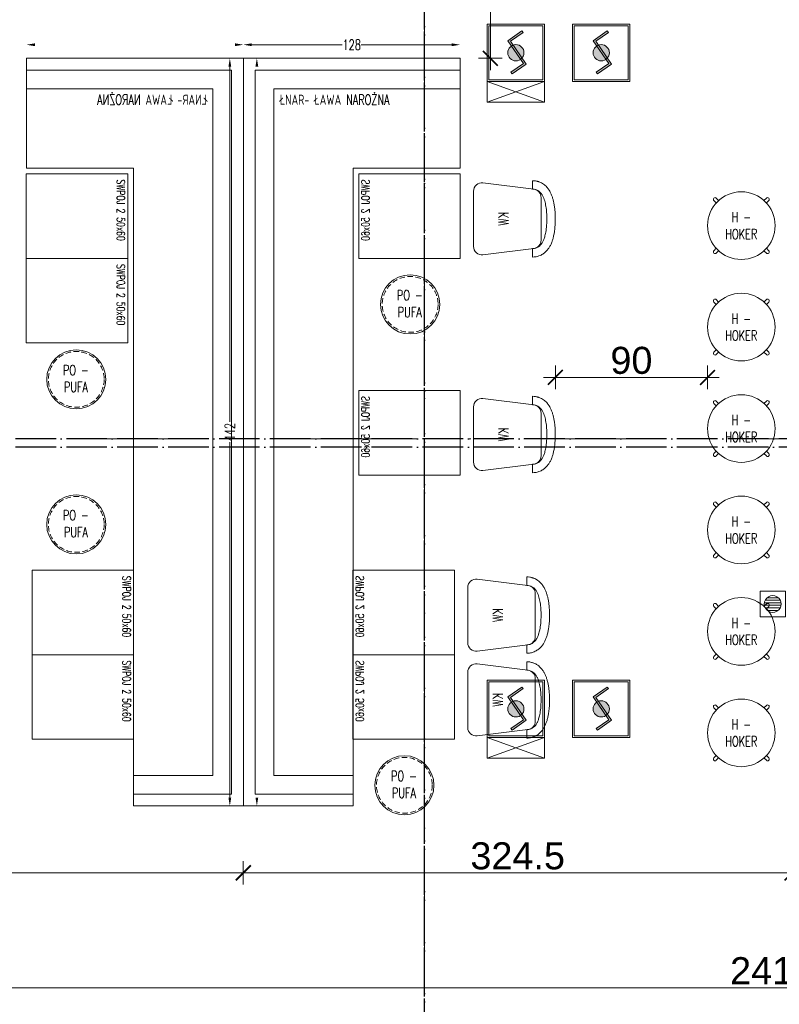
# Model space of a CAD drawing. Header units: millimetres. Extents: x 7483 to 13091, y 8111 to 13871.
# Tile 165 of 256: x 9483 to 9932, y 9387 to 9969. Entities that reach past the tile are written whole.
import ezdxf

# ---------------------------------------------------------------- set-up
doc = ezdxf.new("R2010")
doc.units = ezdxf.units.MM
for name, pattern in [('ACAD_ISO04W100', [30, 24, -3, 0, -3]), ('DASHED', [19.05, 12.7, -6.35]), ('KRESKAKROPKA2', [12.7, 6.35, -3.175, 0, -3.175])]:
    doc.linetypes.add(name, pattern=pattern)
for name, color, linetype, lineweight in [('-AGP1_ARMATURA', 132, 'Continuous', 15), ('CZ-GR', 236, 'Continuous', 30), ('MEBLE PKN', 150, 'Continuous', 20), ('OSI', 64, 'KRESKAKROPKA2', 0)]:
    doc.layers.add(name, color=color, linetype=linetype, lineweight=lineweight)
for name, color, linetype, lineweight, true_color in [('a___wymiary', 7, 'Continuous', 5, 0x000000), ('czerwony', 7, 'Continuous', 15, 0xe92949), ('IE_SRS', 7, 'Continuous', 18, 0x000000), ('wymiary', 7, 'Continuous', 5, 0xb2b2b2)]:
    doc.layers.add(name, color=color, linetype=linetype, lineweight=lineweight, true_color=true_color)
doc.layers.add('AS_Siatki', color=72, linetype='Continuous')
doc.layers.add('konstrukcja poglądowo', color=7, linetype='Continuous', lineweight=5, true_color=0xb2b2b2, plot=False)
doc.styles.add('Arial', font='arial.ttf')
doc.styles.add('JACEK_07', font='simplex.shx', dxfattribs={"width": 0.7})
doc.dimstyles.new('WYM_Meb_PKN', dxfattribs={"dimtxt": 6, "dimasz": 5, "dimexe": 1.25, "dimexo": 0.625, "dimtad": 0, "dimdec": 0, "dimtxsty": 'JACEK_07', "dimcen": 0, "dimse1": 1, "dimse2": 1, "dimclrd": 253, "dimclrt": 253, "dimadec": 0, "dimazin": 0, "dimtfac": 1, "dimtdec": 0, "dimtmove": 0, "dimatfit": 3, "dimfxl": 0, "dimarcsym": 0})
doc.dimstyles.new('wymiary agp1', dxfattribs={"dimtxt": 16, "dimasz": 5, "dimexe": 30, "dimexo": 60, "dimgap": 1.8, "dimtad": 1, "dimdec": 3, "dimrnd": 0.5, "dimdsep": 46, "dimtxsty": 'Arial', "dimblk": 'znacznik', "dimcen": 1.5, "dimse1": 1, "dimse2": 1, "dimclrd": 256, "dimazin": 0, "dimtfac": 1, "dimtdec": 3, "dimtmove": 1, "dimatfit": 3, "dimldrblk": 'znacznik', "dimfxl": 0, "dimlwd": -1, "dimarcsym": 0})

# ---------------------------------------------------------------- blocks, each defined once
blk = doc.blocks.new('znacznik')
at = {"layer": 'a___wymiary'}
for p, q in [((0, 1.39), (0, -1.39)), ((1.39, 0), (-1.39, 0))]:
    blk.add_line(p, q, dxfattribs=at)
at = {"layer": 'a___wymiary', "const_width": 0.2}
blk.add_lwpolyline([(0.88, 0.88), (-0.88, -0.88)], dxfattribs=at)
blk = doc.blocks.new('*D1303')
at = {"layer": 'Defpoints', "color": 0, "transparency": 16777216}
for p in [(8555.29, 11469.36), (10277.02, 11469.36), (8692.03, 9219.56)]:
    blk.add_point(p, dxfattribs=at)
at = {"layer": 'wymiary', "color": 253, "true_color": 0x999999, "transparency": 16777216}
blk.add_line((8555.29, 9224.56), (8555.29, 11464.36), dxfattribs=at)
at = {"layer": 'wymiary', "color": 253, "true_color": 0x999999, "transparency": 16777216, "xscale": 5, "yscale": 5, "zscale": 5}
for p, rotation in [((8555.29, 11469.36), 90), ((8555.29, 9219.56), 270)]:
    blk.add_blockref('znacznik', p, dxfattribs=dict(at, rotation=rotation))
at = {"layer": 'wymiary', "color": 18, "true_color": 0x000000, "transparency": 16777216, "insert": (8545.32, 10344.46), "char_height": 16, "attachment_point": 5, "rotation": 90, "style": 'Arial'}
blk.add_mtext('2250', dxfattribs=at)
blk = doc.blocks.new('*D1416')
at = {"layer": 'Defpoints', "color": 0, "transparency": 16777216}
for p in [(8730.29, 9438.87), (11144.7, 9433.7), (11144.7, 9396.75)]:
    blk.add_point(p, dxfattribs=at)
at = {"layer": 'wymiary', "color": 253, "true_color": 0x999999, "transparency": 16777216}
blk.add_line((8735.29, 9396.75), (11139.7, 9396.75), dxfattribs=at)
at = {"layer": 'wymiary', "color": 253, "true_color": 0x999999, "transparency": 16777216, "xscale": 5, "yscale": 5, "zscale": 5, "rotation": 180}
blk.add_blockref('znacznik', (8730.29, 9396.75), dxfattribs=at)
at = {"layer": 'wymiary', "color": 253, "true_color": 0x999999, "transparency": 16777216, "xscale": 5, "yscale": 5, "zscale": 5}
blk.add_blockref('znacznik', (11144.7, 9396.75), dxfattribs=at)
at = {"layer": 'wymiary', "color": 18, "true_color": 0x000000, "transparency": 16777216, "insert": (9937.49, 9406.72), "char_height": 16, "attachment_point": 5, "style": 'Arial'}
blk.add_mtext('2414.5', dxfattribs=at)
blk = doc.blocks.new('*D1481')
at = {"layer": 'Defpoints', "color": 0, "transparency": 16777216}
for p in [(9743.59, 10130.79), (9729.06, 9946.5), (9761.49, 9946.5)]:
    blk.add_point(p, dxfattribs=at)
at = {"layer": 'wymiary', "color": 253, "true_color": 0x999999, "transparency": 16777216}
blk.add_line((9761.49, 10125.79), (9761.49, 9951.5), dxfattribs=at)
at = {"layer": 'wymiary', "color": 253, "true_color": 0x999999, "transparency": 16777216, "xscale": 5, "yscale": 5, "zscale": 5}
for p, rotation in [((9761.49, 10130.79), 90), ((9761.49, 9946.5), 270)]:
    blk.add_blockref('znacznik', p, dxfattribs=dict(at, rotation=rotation))
at = {"layer": 'wymiary', "color": 18, "true_color": 0x000000, "transparency": 16777216, "insert": (9751.52, 10038.64), "char_height": 16, "attachment_point": 5, "rotation": 90, "style": 'Arial'}
blk.add_mtext('184.5', dxfattribs=at)
blk = doc.blocks.new('*D1530')
at = {"layer": 'Defpoints', "color": 0, "transparency": 16777216}
for p in [(9351.67, 9504.24), (9543.34, 9504.24), (9334.21, 9384.11)]:
    blk.add_point(p, dxfattribs=at)
at = {"layer": 'wymiary', "color": 253, "true_color": 0x999999, "transparency": 16777216}
blk.add_line((9351.67, 9389.11), (9351.67, 9499.24), dxfattribs=at)
at = {"layer": 'wymiary', "color": 253, "true_color": 0x999999, "transparency": 16777216, "xscale": 5, "yscale": 5, "zscale": 5}
for p, rotation in [((9351.67, 9504.24), 90), ((9351.67, 9384.11), 270)]:
    blk.add_blockref('znacznik', p, dxfattribs=dict(at, rotation=rotation))
at = {"layer": 'wymiary', "color": 18, "true_color": 0x000000, "transparency": 16777216, "insert": (9341.7, 9444.18), "char_height": 16, "attachment_point": 5, "rotation": 90, "style": 'Arial'}
blk.add_mtext('120', dxfattribs=at)
blk = doc.blocks.new('gfgfddg')
at = {"layer": 'AS_Siatki', "color": 6, "linetype": 'ACAD_ISO04W100', "lineweight": 30, "ltscale": 0.2}
for p, q in [((-142.26, -576.57), (-142.26, -89.04)), ((392.05, -445.36), (-407.95, -445.36))]:
    blk.add_line(p, q, dxfattribs=at)
blk = doc.blocks.new('*U695')
blk.add_lwpolyline([(0, 0), (50, 0), (50, -60), (0, -60)], close=True)
at = {"color": 7, "insert": (21.45, -4.05), "char_height": 4.8, "width": 41.836, "attachment_point": 5, "style": 'JACEK_07'}
blk.add_mtext('SWPOJ 2 50x60', dxfattribs=at)
blk = doc.blocks.new('*U696')
at = {"ltscale": 10}
for p, q in [((-22.59, -35), (-17.59, -35)), ((22.59, -35), (17.59, -35))]:
    blk.add_line(p, q, dxfattribs=at)
blk.add_lwpolyline([(17.55, -35.62), (21.3, -5.62, 0.451123), (16.34, 0), (-16.34, 0, 0.451123), (-21.3, -5.62), (-17.55, -35.62, 0.378242), (-12.59, -40), (12.59, -40, 0.378242)], format="xyb", close=True, dxfattribs=at)
for points, knots in [([(-22.59, -35), (-22.59, -35.57), (-22.54, -36.12), (-22.4, -37.01), (-22.33, -37.36), (-22.2, -37.88), (-22.15, -38.05), (-22.05, -38.39), (-21.99, -38.55), (-21.82, -39.04), (-21.69, -39.35), (-21.37, -40.03), (-21.18, -40.4), (-20.69, -41.2), (-20.4, -41.61), (-19.82, -42.33), (-19.54, -42.64), (-18.98, -43.21), (-18.7, -43.47), (-18.16, -43.92), (-17.89, -44.12), (-17.33, -44.53), (-17.03, -44.73), (-16.59, -45), (-16.44, -45.09), (-16, -45.34), (-15.7, -45.49), (-15.12, -45.78), (-14.84, -45.91), (-14.25, -46.16), (-13.95, -46.28), (-13.35, -46.5), (-13.06, -46.6), (-12.16, -46.89), (-11.58, -47.06), (-10.38, -47.36), (-9.77, -47.49), (-8.39, -47.76), (-7.61, -47.88), (-6.02, -48.09), (-5.21, -48.18), (-2.76, -48.38), (-1.08, -48.43), (1.98, -48.4), (3.37, -48.34), (5.79, -48.12), (6.83, -48), (8.58, -47.72), (9.3, -47.59), (10.71, -47.28), (11.41, -47.11), (12.69, -46.73), (13.27, -46.54), (14.21, -46.17), (14.56, -46.03), (15.19, -45.75), (15.46, -45.62), (16.02, -45.33), (16.3, -45.17), (16.81, -44.86), (17.03, -44.72), (17.47, -44.43), (17.7, -44.26), (18.2, -43.88), (18.47, -43.66), (18.99, -43.19), (19.23, -42.96), (19.73, -42.43), (19.99, -42.13), (20.44, -41.54), (20.64, -41.27), (21.03, -40.66), (21.21, -40.33), (21.6, -39.58), (21.79, -39.14), (22.06, -38.36), (22.17, -38.02), (22.34, -37.35), (22.41, -37), (22.54, -36.11), (22.59, -35.55), (22.59, -35)], [0, 0, 0, 0, 0.041754, 0.041754, 0.069125, 0.069125, 0.083233, 0.083233, 0.097341, 0.097341, 0.125556, 0.125556, 0.163264, 0.163264, 0.213959, 0.213959, 0.262773, 0.262773, 0.311587, 0.311587, 0.360401, 0.360401, 0.416175, 0.416175, 0.446116, 0.446116, 0.505999, 0.505999, 0.565882, 0.565882, 0.63063, 0.63063, 0.695377, 0.695377, 0.824872, 0.824872, 0.954368, 0.954368, 1.118105, 1.118105, 1.281843, 1.281843, 1.609318, 1.609318, 1.88239, 1.88239, 2.095119, 2.095119, 2.246855, 2.246855, 2.398591, 2.398591, 2.526396, 2.526396, 2.60111, 2.60111, 2.658195, 2.658195, 2.715279, 2.715279, 2.757984, 2.757984, 2.800688, 2.800688, 2.848695, 2.848695, 2.891865, 2.891865, 2.935035, 2.935035, 2.969989, 2.969989, 3.004942, 3.004942, 3.045413, 3.045413, 3.072925, 3.072925, 3.100437, 3.100437, 3.141593, 3.141593, 3.141593, 3.141593]), ([(-17.59, -35), (-17.59, -35.56), (-17.5, -36.12), (-17.21, -37.14), (-17.01, -37.6), (-16.55, -38.41), (-16.29, -38.76), (-15.77, -39.36), (-15.5, -39.62), (-14.73, -40.27), (-14.24, -40.59), (-13.24, -41.15), (-12.74, -41.38), (-11.72, -41.78), (-11.19, -41.96), (-9.62, -42.42), (-8.52, -42.66), (-6.2, -43.05), (-4.98, -43.19), (-2.46, -43.38), (-1.17, -43.42), (1.75, -43.41), (3.38, -43.33), (6.25, -43.04), (7.51, -42.85), (9.57, -42.42), (10.41, -42.2), (11.84, -41.74), (12.45, -41.51), (13.52, -41), (13.99, -40.75), (14.84, -40.17), (15.23, -39.87), (15.93, -39.19), (16.25, -38.83), (16.83, -37.96), (17.1, -37.44), (17.44, -36.39), (17.54, -35.88), (17.58, -35.24), (17.59, -35.12), (17.59, -35)], [0, 0, 0, 0, 0.077102, 0.077102, 0.154204, 0.154204, 0.231306, 0.231306, 0.308408, 0.308408, 0.454322, 0.454322, 0.600237, 0.600237, 0.746151, 0.746151, 1.023923, 1.023923, 1.301695, 1.301695, 1.579467, 1.579467, 1.930853, 1.930853, 2.226065, 2.226065, 2.446459, 2.446459, 2.619394, 2.619394, 2.757526, 2.757526, 2.870261, 2.870261, 2.961838, 2.961838, 3.053415, 3.053415, 3.124909, 3.124909, 3.141593, 3.141593, 3.141593, 3.141593])]:
    blk.add_open_spline(points, degree=3, knots=knots, dxfattribs=at)
at = {"color": 7, "insert": (0, -17.81), "char_height": 6, "width": 35.095, "attachment_point": 5, "style": 'JACEK_07'}
blk.add_mtext('KW ', dxfattribs=at)
blk = doc.blocks.new('*D1110')
at = {"color": 253, "lineweight": -2, "transparency": 16777216}
for p, q in [((5, 8), (58.51, 8)), ((123.28, 8), (69.76, 8))]:
    blk.add_line(p, q, dxfattribs=at)
at = {"color": 253, "transparency": 16777216}
for points in [[(5, 8.83), (5, 7.17), (0, 8)], [(123.28, 8.83), (123.28, 7.17), (128.28, 8)]]:
    blk.add_solid(points, dxfattribs=at)
at = {"layer": 'Defpoints', "color": 0, "transparency": 16777216}
for p in [(128.28, 8), (0, 0), (128.28, 0)]:
    blk.add_point(p, dxfattribs=at)
at = {"color": 253, "transparency": 16777216, "insert": (64.14, 8), "char_height": 6, "attachment_point": 5, "style": 'JACEK_07'}
blk.add_mtext('128', dxfattribs=at)
blk = doc.blocks.new('*D1111')
at = {"color": 253, "lineweight": -2, "transparency": 16777216}
for p, q in [((-8, -5), (-8, -215.1)), ((-8, -437.26), (-8, -227.15))]:
    blk.add_line(p, q, dxfattribs=at)
at = {"color": 253, "transparency": 16777216}
for points in [[(-8.83, -5), (-7.17, -5), (-8, 0)], [(-8.83, -437.26), (-7.17, -437.26), (-8, -442.26)]]:
    blk.add_solid(points, dxfattribs=at)
at = {"layer": 'Defpoints', "color": 0, "transparency": 16777216}
for p in [(0, 0), (-8, -442.26), (0, -442.26)]:
    blk.add_point(p, dxfattribs=at)
at = {"color": 253, "transparency": 16777216, "insert": (-8, -221.13), "char_height": 6, "attachment_point": 5, "rotation": 90, "style": 'JACEK_07'}
blk.add_mtext('442', dxfattribs=at)
blk = doc.blocks.new('PO-PUFA')
blk.add_circle((0, 0), 17.5)
at = {"linetype": 'DASHED', "ltscale": 0.25}
blk.add_circle((0, 0), 16.5, dxfattribs=at)
at = {"color": 7, "insert": (-0.23, 0.46), "char_height": 6, "width": 22.2452, "attachment_point": 5, "style": 'JACEK_07'}
blk.add_mtext('PO - \\PPUFA', dxfattribs=at)
blk = doc.blocks.new('*U980')
blk.add_blockref('PO-PUFA', (0, 0))
blk = doc.blocks.new('H-HOKER')
for points in [[(-13.42, 14.83), (-14.83, 16.25, 1), (-16.25, 14.83), (-14.83, 13.42)], [(13.42, 14.83), (14.83, 16.25, -1), (16.25, 14.83), (14.83, 13.42)], [(-14.83, -13.42), (-16.25, -14.83, 1), (-14.83, -16.25), (-13.42, -14.83)], [(14.83, -13.42), (16.25, -14.83, -1), (14.83, -16.25), (13.42, -14.83)]]:
    blk.add_lwpolyline(points, format="xyb")
at = {"linetype": 'Continuous', "lineweight": 0}
blk.add_circle((0, 0), 20, dxfattribs=at)
at = {"color": 7, "insert": (0, 0), "char_height": 6, "width": 40, "attachment_point": 5, "style": 'JACEK_07'}
blk.add_mtext('H - \\PHOKER', dxfattribs=at)
blk = doc.blocks.new('*U941')
blk.add_blockref('H-HOKER', (0, 0))
blk = doc.blocks.new('*D2110')
at = {"layer": 'Defpoints', "color": 0, "transparency": 16777216}
for p in [(9889.94, 9787.5), (9799.92, 9767.18), (9799.92, 9757.75)]:
    blk.add_point(p, dxfattribs=at)
at = {"layer": 'wymiary', "color": 253, "true_color": 0x999999, "transparency": 16777216}
blk.add_line((9884.94, 9757.75), (9804.92, 9757.75), dxfattribs=at)
at = {"layer": 'wymiary', "color": 253, "true_color": 0x999999, "transparency": 16777216, "xscale": 5, "yscale": 5, "zscale": 5, "rotation": 180}
blk.add_blockref('znacznik', (9799.92, 9757.75), dxfattribs=at)
at = {"layer": 'wymiary', "color": 253, "true_color": 0x999999, "transparency": 16777216, "xscale": 5, "yscale": 5, "zscale": 5}
blk.add_blockref('znacznik', (9889.94, 9757.75), dxfattribs=at)
at = {"layer": 'wymiary', "color": 18, "true_color": 0x000000, "transparency": 16777216, "insert": (9844.93, 9767.72), "char_height": 16, "attachment_point": 5, "style": 'Arial'}
blk.add_mtext('90', dxfattribs=at)
blk = doc.blocks.new('*D2114')
at = {"layer": 'Defpoints', "color": 0, "transparency": 16777216}
for p in [(9154.13, 9494.84), (9615.34, 9495.72), (9615.34, 9464.7)]:
    blk.add_point(p, dxfattribs=at)
at = {"layer": 'wymiary', "color": 253, "true_color": 0x999999, "transparency": 16777216}
blk.add_line((9159.13, 9464.7), (9610.34, 9464.7), dxfattribs=at)
at = {"layer": 'wymiary', "color": 253, "true_color": 0x999999, "transparency": 16777216, "xscale": 5, "yscale": 5, "zscale": 5, "rotation": 180}
blk.add_blockref('znacznik', (9154.13, 9464.7), dxfattribs=at)
at = {"layer": 'wymiary', "color": 253, "true_color": 0x999999, "transparency": 16777216, "xscale": 5, "yscale": 5, "zscale": 5}
blk.add_blockref('znacznik', (9615.34, 9464.7), dxfattribs=at)
at = {"layer": 'wymiary', "color": 18, "true_color": 0x000000, "transparency": 16777216, "insert": (9384.74, 9474.67), "char_height": 16, "attachment_point": 5, "style": 'Arial'}
blk.add_mtext('461', dxfattribs=at)
blk = doc.blocks.new('*D2115')
at = {"layer": 'Defpoints', "color": 0, "transparency": 16777216}
for p in [(9615.34, 9507.66), (9939.94, 9504.24), (9939.94, 9464.7)]:
    blk.add_point(p, dxfattribs=at)
at = {"layer": 'wymiary', "color": 253, "true_color": 0x999999, "transparency": 16777216}
blk.add_line((9620.34, 9464.7), (9934.94, 9464.7), dxfattribs=at)
at = {"layer": 'wymiary', "color": 253, "true_color": 0x999999, "transparency": 16777216, "xscale": 5, "yscale": 5, "zscale": 5, "rotation": 180}
blk.add_blockref('znacznik', (9615.34, 9464.7), dxfattribs=at)
at = {"layer": 'wymiary', "color": 253, "true_color": 0x999999, "transparency": 16777216, "xscale": 5, "yscale": 5, "zscale": 5}
blk.add_blockref('znacznik', (9939.94, 9464.7), dxfattribs=at)
at = {"layer": 'wymiary', "color": 18, "true_color": 0x000000, "transparency": 16777216, "insert": (9777.64, 9474.67), "char_height": 16, "attachment_point": 5, "style": 'Arial'}
blk.add_mtext('324.5', dxfattribs=at)
blk = doc.blocks.new('GHGFHGFH')
at = {"layer": 'OSI', "ltscale": 10}
for p, q in [((9722.59, 9014.91), (9722.59, 11674.71)), ((8510.29, 9721.79), (12389.9, 9721.79))]:
    blk.add_line(p, q, dxfattribs=at)
blk = doc.blocks.new('ffffdddaa')
at = {"layer": 'czerwony'}
for points in [[(89312.48, -3131.38), (89311.82, -3130.43), (89303.42, -3136.27), (89312.79, -3149.73), (89305.34, -3154.91), (89306, -3155.87), (89314.4, -3150.02), (89305.04, -3136.56)], [(89362.98, -3131.38), (89362.31, -3130.43), (89353.91, -3136.27), (89363.28, -3149.73), (89355.83, -3154.91), (89356.49, -3155.87), (89364.89, -3150.02), (89355.53, -3136.56)], [(89312.48, -3519.44), (89311.82, -3518.49), (89303.42, -3524.33), (89312.79, -3537.8), (89305.34, -3542.98), (89306, -3543.93), (89314.4, -3538.08), (89305.04, -3524.62)], [(89362.98, -3519.44), (89362.31, -3518.49), (89353.91, -3524.33), (89363.28, -3537.8), (89355.83, -3542.98), (89356.49, -3543.93), (89364.89, -3538.08), (89355.53, -3524.62)]]:
    blk.add_hatch(color=256, dxfattribs=at).paths.add_polyline_path(points)
h = blk.add_hatch(color=256, dxfattribs=at)
h.dxf.hatch_style = 1
h.paths.add_polyline_path([(89313.05, -3143.35, 1), (89303.45, -3143.35, 1)])
h = blk.add_hatch(color=256, dxfattribs=at)
h.dxf.hatch_style = 1
h.paths.add_polyline_path([(89363.54, -3143.35, 1), (89353.94, -3143.35, 1)])
h = blk.add_hatch(color=256, dxfattribs=at)
h.dxf.hatch_style = 1
h.paths.add_polyline_path([(89313.05, -3531.41, 1), (89303.45, -3531.41, 1)])
h = blk.add_hatch(color=256, dxfattribs=at)
h.dxf.hatch_style = 1
h.paths.add_polyline_path([(89363.54, -3531.41, 1), (89353.94, -3531.41, 1)])
for p, q in [((89291.26, -3160.34), (89291.26, -3126.36)), ((89291.26, -3126.36), (89325.23, -3126.36)), ((89325.23, -3126.36), (89325.23, -3160.34)), ((89341.75, -3160.34), (89341.75, -3126.36)), ((89341.75, -3126.36), (89375.73, -3126.36)), ((89375.73, -3126.36), (89375.73, -3160.34)), ((89324.25, -3127.35), (89292.25, -3127.35)), ((89292.25, -3127.35), (89292.25, -3159.35)), ((89303.42, -3136.27), (89311.82, -3130.43)), ((89312.48, -3131.38), (89305.04, -3136.56)), ((89311.82, -3130.43), (89312.48, -3131.38)), ((89324.25, -3159.35), (89324.25, -3127.35)), ((89374.74, -3127.35), (89342.74, -3127.35)), ((89342.74, -3127.35), (89342.74, -3159.35)), ((89353.91, -3136.27), (89362.31, -3130.43)), ((89362.98, -3131.38), (89355.53, -3136.56)), ((89362.31, -3130.43), (89362.98, -3131.38)), ((89374.74, -3159.35), (89374.74, -3127.35)), ((89312.79, -3149.73), (89303.42, -3136.27)), ((89305.04, -3136.56), (89314.4, -3150.02)), ((89363.28, -3149.73), (89353.91, -3136.27)), ((89355.53, -3136.56), (89364.89, -3150.02)), ((89305.34, -3154.91), (89312.79, -3149.73)), ((89314.4, -3150.02), (89306, -3155.87)), ((89355.83, -3154.91), (89363.28, -3149.73)), ((89364.89, -3150.02), (89356.49, -3155.87)), ((89306, -3155.87), (89305.34, -3154.91)), ((89356.49, -3155.87), (89355.83, -3154.91)), ((89325.23, -3160.34), (89291.26, -3160.34)), ((89325.23, -3160.34), (89291.26, -3160.34)), ((89325.23, -3160.34), (89291.26, -3160.34)), ((89325.23, -3160.34), (89291.26, -3160.34)), ((89325.23, -3160.34), (89291.26, -3160.34)), ((89325.23, -3160.34), (89291.26, -3160.34)), ((89325.23, -3160.34), (89291.26, -3160.34)), ((89325.23, -3160.34), (89291.26, -3160.34)), ((89291.26, -3160.34), (89291.26, -3172.49)), ((89325.23, -3160.34), (89291.26, -3172.49)), ((89291.26, -3160.34), (89325.23, -3172.49)), ((89292.25, -3159.35), (89324.25, -3159.35)), ((89325.23, -3172.49), (89325.23, -3160.34)), ((89375.73, -3160.34), (89341.75, -3160.34)), ((89342.74, -3159.35), (89374.74, -3159.35)), ((89291.26, -3172.49), (89325.23, -3172.49)), ((89291.26, -3548.4), (89291.26, -3514.43)), ((89291.26, -3514.43), (89325.23, -3514.43)), ((89324.25, -3515.41), (89292.25, -3515.41)), ((89292.25, -3515.41), (89292.25, -3547.41)), ((89324.25, -3547.41), (89324.25, -3515.41)), ((89325.23, -3514.43), (89325.23, -3548.4)), ((89341.75, -3548.4), (89341.75, -3514.43)), ((89341.75, -3514.43), (89375.73, -3514.43)), ((89374.74, -3515.41), (89342.74, -3515.41)), ((89342.74, -3515.41), (89342.74, -3547.41)), ((89374.74, -3547.41), (89374.74, -3515.41)), ((89375.73, -3514.43), (89375.73, -3548.4)), ((89303.42, -3524.33), (89311.82, -3518.49)), ((89312.48, -3519.44), (89305.04, -3524.62)), ((89311.82, -3518.49), (89312.48, -3519.44)), ((89353.91, -3524.33), (89362.31, -3518.49)), ((89362.98, -3519.44), (89355.53, -3524.62)), ((89362.31, -3518.49), (89362.98, -3519.44)), ((89312.79, -3537.8), (89303.42, -3524.33)), ((89305.04, -3524.62), (89314.4, -3538.08)), ((89363.28, -3537.8), (89353.91, -3524.33)), ((89355.53, -3524.62), (89364.89, -3538.08)), ((89305.34, -3542.98), (89312.79, -3537.8)), ((89314.4, -3538.08), (89306, -3543.93)), ((89355.83, -3542.98), (89363.28, -3537.8)), ((89364.89, -3538.08), (89356.49, -3543.93)), ((89306, -3543.93), (89305.34, -3542.98)), ((89356.49, -3543.93), (89355.83, -3542.98)), ((89325.23, -3548.4), (89291.26, -3548.4)), ((89325.23, -3548.4), (89291.26, -3548.4)), ((89325.23, -3548.4), (89291.26, -3548.4)), ((89325.23, -3548.4), (89291.26, -3548.4)), ((89325.23, -3548.4), (89291.26, -3548.4)), ((89325.23, -3548.4), (89291.26, -3548.4)), ((89325.23, -3548.4), (89291.26, -3548.4)), ((89325.23, -3548.4), (89291.26, -3548.4)), ((89291.26, -3548.4), (89291.26, -3560.56)), ((89325.23, -3548.4), (89291.26, -3560.56)), ((89291.26, -3548.4), (89325.23, -3560.56)), ((89292.25, -3547.41), (89324.25, -3547.41)), ((89325.23, -3560.56), (89325.23, -3548.4)), ((89375.73, -3548.4), (89341.75, -3548.4)), ((89342.74, -3547.41), (89374.74, -3547.41)), ((89291.26, -3560.56), (89325.23, -3560.56))]:
    blk.add_line(p, q, dxfattribs=at)
for centre in [(89308.25, -3143.35), (89358.74, -3143.35), (89308.25, -3531.41), (89358.74, -3531.41)]:
    blk.add_circle(centre, 4.8, dxfattribs=at)
blk = doc.blocks.new('K')
at = {"color": 0}
for p, q in [((14863.09, -7724.83), (14863.09, -7709.83)), ((14863.09, -7709.83), (14878.09, -7709.83)), ((14878.09, -7709.83), (14878.09, -7724.83)), ((14865.76, -7716.04), (14865.59, -7717.33)), ((14866.26, -7714.83), (14865.76, -7716.04)), ((14866.16, -7715.08), (14875.03, -7715.08)), ((14867.06, -7713.8), (14866.26, -7714.83)), ((14868.09, -7713), (14867.06, -7713.8)), ((14873.85, -7713.58), (14867.34, -7713.58)), ((14869.3, -7712.5), (14868.09, -7713)), ((14870.59, -7712.33), (14869.3, -7712.5)), ((14871.89, -7712.5), (14870.59, -7712.33)), ((14873.09, -7713), (14871.89, -7712.5)), ((14874.13, -7713.8), (14873.09, -7713)), ((14874.92, -7714.83), (14874.13, -7713.8)), ((14875.42, -7716.04), (14874.92, -7714.83)), ((14875.59, -7717.33), (14875.42, -7716.04)), ((14865.59, -7717.33), (14865.76, -7718.63)), ((14875.49, -7716.58), (14865.69, -7716.58)), ((14865.69, -7718.08), (14875.49, -7718.08)), ((14865.76, -7718.63), (14866.26, -7719.83)), ((14875.03, -7719.58), (14866.16, -7719.58)), ((14866.26, -7719.83), (14867.06, -7720.87)), ((14867.06, -7720.87), (14868.09, -7721.66)), ((14867.34, -7721.08), (14873.85, -7721.08)), ((14868.09, -7721.66), (14869.3, -7722.16)), ((14871.89, -7722.16), (14873.09, -7721.66)), ((14873.09, -7721.66), (14874.13, -7720.87)), ((14874.13, -7720.87), (14874.92, -7719.83)), ((14874.92, -7719.83), (14875.42, -7718.63)), ((14875.42, -7718.63), (14875.59, -7717.33)), ((14878.09, -7724.83), (14863.09, -7724.83)), ((14869.3, -7722.16), (14870.59, -7722.33)), ((14870.59, -7722.33), (14871.89, -7722.16))]:
    blk.add_line(p, q, dxfattribs=at)
blk = doc.blocks.new('*U953')
blk.add_lwpolyline([(128.28, 0), (0, 0), (0, -442.26), (65, -442.26), (65, -65), (128.28, -65), (128.28, 0), (128.28, -7), (7, -7), (7, -435.26), (65, -435.26), (65, -424.26), (18, -424.26), (18, -18), (128.28, -18)])
at = {"color": 7, "insert": (21.53, -21.53), "char_height": 6, "width": 107.3873, "attachment_point": 1, "style": 'JACEK_07'}
blk.add_mtext('ŁNAR- ŁAWA NAROŻNA', dxfattribs=at)
dim = blk.add_linear_dim(base=(128.28, 8), p1=(0, 0), p2=(128.28, 0), dimstyle='WYM_Meb_PKN')
dim.commit()
dim.dimension.update_dxf_attribs({"geometry": '*D1110', "text_midpoint": (64.14, 8)})
dim = blk.add_linear_dim(base=(-8, -442.26), p1=(0, 0), p2=(0, -442.26), angle=90, dimstyle='WYM_Meb_PKN')
dim.commit()
dim.dimension.update_dxf_attribs({"geometry": '*D1111', "text_midpoint": (-8, -221.13)})

msp = doc.modelspace()

# ---------------------------------------------------------------- block references
at = {"layer": '-AGP1_ARMATURA', "rotation": 359.9999999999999}
msp.add_blockref('K', (-4942.0747, 17341.0391), dxfattribs=at)
at = {"layer": 'CZ-GR', "color": 7}
msp.add_blockref('GHGFHGFH', (0, -0.35), dxfattribs=at)
at = {"layer": 'IE_SRS'}
msp.add_blockref('ffffdddaa', (-79531.6686, 13093.096), dxfattribs=at)
at = {"layer": 'konstrukcja poglądowo', "xscale": 5, "yscale": 5, "zscale": 5}
for p in [(10433.9115, 11948.2664), (10433.9115, 11943.2664)]:
    msp.add_blockref('gfgfddg', p, dxfattribs=at)
at = {"layer": 'MEBLE PKN', "xscale": -1}
msp.add_blockref('*U953', (9615.3447, 9946.4999), dxfattribs=at)
at = {"layer": 'MEBLE PKN'}
for name, p in [('*U953', (9615.3447, 9946.4999)), ('*U941', (9909.9395, 9847.4999)), ('*U980', (9714.0354, 9800.9097)), ('*U941', (9909.9395, 9787.4999)), ('*U980', (9516.5137, 9756.5933)), ('*U941', (9909.9395, 9727.4999)), ('*U980', (9516.5137, 9670.7926)), ('*U941', (9909.9395, 9667.4999)), ('*U941', (9909.9395, 9607.4999)), ('*U941', (9909.9395, 9547.4999)), ('*U980', (9710.6245, 9516.4821))]:
    msp.add_blockref(name, p, dxfattribs=at)
at = {"layer": 'MEBLE PKN', "rotation": 270}
for p in [(9546.9338, 9878.106), (9546.9338, 9828.106), (9550.3447, 9643.6784), (9550.3447, 9593.6784)]:
    msp.add_blockref('*U695', p, dxfattribs=at)
at = {"layer": 'MEBLE PKN', "xscale": -1}
for name, p, rotation in [('*U695', (9683.6152, 9878.106), 89.99999999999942), ('*U696', (9751.497, 9851.5069), 89.99999999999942), ('*U695', (9683.6152, 9749.9319), 89.9999999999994), ('*U696', (9751.497, 9723.9578), 89.9999999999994), ('*U695', (9680.2043, 9643.6784), 89.99999999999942), ('*U696', (9748.0861, 9617.1487), 89.99999999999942), ('*U695', (9680.2043, 9593.6784), 89.99999999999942), ('*U696', (9748.0861, 9566.9663), 89.99999999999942)]:
    msp.add_blockref(name, p, dxfattribs=dict(at, rotation=rotation))

# ---------------------------------------------------------------- dimensions: what is measured, and where the dimension line sits
at = {"layer": 'wymiary'}
for base, p1, p2, picture, middle in [((8555.2864, 11469.3622), (8692.0284, 9219.5616), (10277.0226, 11469.3622), '*D1303', (8545.3172, 10344.4619)), ((9761.4879, 9946.4999), (9743.588, 10130.7862), (9729.0568, 9946.4999), '*D1481', (9751.5187, 10038.6431)), ((9351.67254, 9504.24109), (9334.21499, 9384.11156), (9543.34472, 9504.24109), '*D1530', (9341.70337, 9444.17632))]:
    dim = msp.add_linear_dim(base=base, p1=p1, p2=p2, angle=90, dimstyle='wymiary agp1', override={"dimblk": 'znacznik'}, dxfattribs=at)
    dim.commit()
    dim.dimension.update_dxf_attribs({"geometry": picture, "text_midpoint": middle})
for base, p1, p2, picture, middle in [((9799.9158, 9757.7485), (9889.9395, 9787.4999), (9799.9158, 9767.1792), '*D2110', (9844.9276, 9767.7177)), ((9939.9395, 9464.6961), (9615.3447, 9507.6557), (9939.9395, 9504.2411), '*D2115', (9777.6421, 9474.6707)), ((9615.3447, 9464.6961), (9154.1286, 9494.8391), (9615.3447, 9495.7163), '*D2114', (9384.7367, 9474.6653)), ((11144.6975, 9396.7523), (8730.2884, 9438.8671), (11144.6975, 9433.6997), '*D1416', (9937.493, 9406.7215))]:
    dim = msp.add_linear_dim(base=base, p1=p1, p2=p2, dimstyle='wymiary agp1', override={"dimblk": 'znacznik'}, dxfattribs=at)
    dim.commit()
    dim.dimension.update_dxf_attribs({"geometry": picture, "text_midpoint": middle})

doc.saveas('drawing.dxf')
